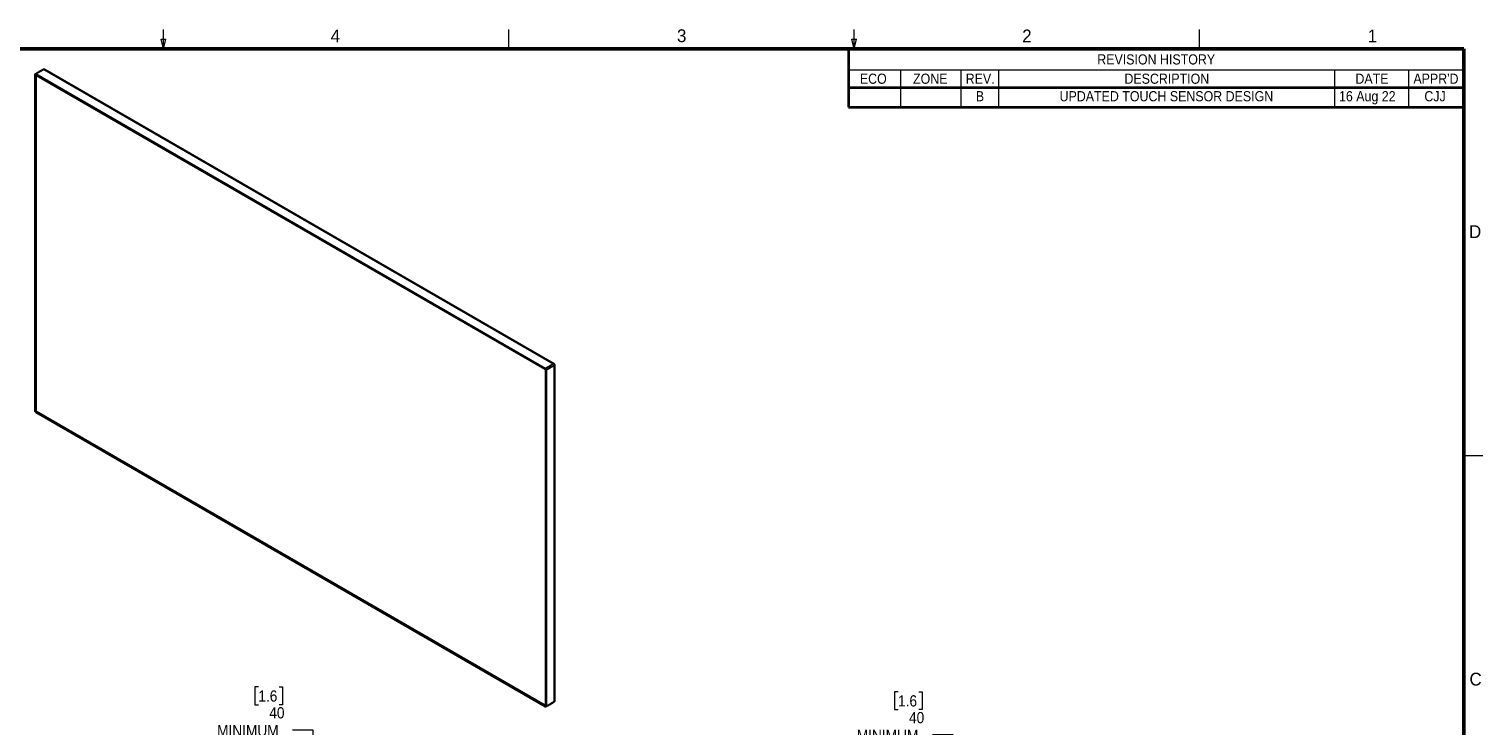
# Model space of a CAD drawing. Header units: millimetres. Extents: x 0 to 844, y -2 to 552.
# Tile 65 of 65: x 390 to 844, y 335 to 552. Entities that reach past the tile are written whole.
import ezdxf

# ---------------------------------------------------------------- set-up
doc = ezdxf.new("R2010")
doc.units = ezdxf.units.MM
doc.styles.add('SLDTEXTSTYLE0', font='GOTHIC.TTF', dxfattribs={"width": 0.913})
doc.styles.add('SLDTEXTSTYLE2', font='ARIAL.TTF', dxfattribs={"width": 0.948})
doc.dimstyles.new('SLDDIMSTYLE7', dxfattribs={"dimtxt": 3.5, "dimasz": 3.9624, "dimexe": 0, "dimexo": 0.0625, "dimgap": 0.875, "dimtad": 0, "dimtih": 1, "dimtoh": 1, "dimdec": 0, "dimlfac": 10, "dimrnd": 1e-09, "dimzin": 12, "dimdsep": 46, "dimtxsty": 'SLDTEXTSTYLE0', "dimsah": 1, "dimcen": 0.09, "dimadec": 0, "dimazin": 3, "dimtfac": 1, "dimtdec": 0, "dimtmove": 0, "dimatfit": 0, "dimfxl": 1, "dimfrac": 2, "dimtolj": 1, "dimtzin": 12, "dimarcsym": 0})

# ---------------------------------------------------------------- blocks, each defined once
blk = doc.blocks.new('SW_TABLEANNOTATION_0')
at = {"color": 0, "linetype": 'Continuous', "lineweight": 35}
for p, q in [((0, 0), (0, -6.56)), ((0, 0), (16.26, 0)), ((16.26, 0), (35.18, 0)), ((35.18, 0), (46.98, 0)), ((46.98, 0), (151.92, 0)), ((151.92, 0), (175.1, 0)), ((175.1, 0), (192.33, 0)), ((192.33, 0), (192.33, -6.56)), ((0, -6.56), (0, -12.06)), ((192.33, -6.56), (192.33, -12.06)), ((0, -12.06), (16.26, -12.06)), ((0, -12.06), (0, -18.29)), ((16.26, -12.06), (35.18, -12.06)), ((35.18, -12.06), (46.98, -12.06)), ((46.98, -12.06), (151.92, -12.06)), ((151.92, -12.06), (175.1, -12.06)), ((175.1, -12.06), (192.33, -12.06)), ((192.33, -12.06), (192.33, -18.29)), ((0, -18.29), (16.26, -18.29)), ((16.26, -18.29), (35.18, -18.29)), ((35.18, -18.29), (46.98, -18.29)), ((46.98, -18.29), (151.92, -18.29)), ((151.92, -18.29), (175.1, -18.29)), ((175.1, -18.29), (192.33, -18.29))]:
    blk.add_line(p, q, dxfattribs=at)
at = {"color": 0, "linetype": 'Continuous', "lineweight": 18}
for p, q in [((0, -6.56), (16.26, -6.56)), ((16.26, -6.56), (16.26, -12.06)), ((16.26, -6.56), (35.18, -6.56)), ((35.18, -6.56), (35.18, -12.06)), ((35.18, -6.56), (46.98, -6.56)), ((46.98, -6.56), (46.98, -12.06)), ((46.98, -6.56), (151.92, -6.56)), ((151.92, -6.56), (151.92, -12.06)), ((151.92, -6.56), (175.1, -6.56)), ((175.1, -6.56), (175.1, -12.06)), ((175.1, -6.56), (192.33, -6.56)), ((16.26, -12.06), (16.26, -18.29)), ((35.18, -12.06), (35.18, -18.29)), ((46.98, -12.06), (46.98, -18.29)), ((151.92, -12.06), (151.92, -18.29)), ((175.1, -12.06), (175.1, -18.29))]:
    blk.add_line(p, q, dxfattribs=at)
at = {"color": 0, "linetype": 'Continuous', "lineweight": 18, "attachment_point": 1, "style": 'SLDTEXTSTYLE0'}
for s, insert, char_height in [('REVISION HISTORY', (77.8, -1.74), 3.175), ('ECO', (3.6, -7.77), 3.175), ('ZONE', (20.22, -7.77), 3.175), ('REV.', (36.68, -7.77), 3.175), ('DESCRIPTION', (86.29, -7.77), 3.175), ('DATE', (158.48, -7.77), 3.175), ("APPR'D", (176.6, -7.77), 3.175), ('B', (39.85, -13.24), 3.17), ('UPDATED TOUCH SENSOR DESIGN', (66.02, -13.24), 3.175), ('16 Aug 22', (153.36, -13.24), 3.175), ('CJJ', (180.04, -13.24), 3.175)]:
    blk.add_mtext(s, dxfattribs=dict(at, insert=insert, char_height=char_height))
blk = doc.blocks.new('_D_13')
at = {"color": 7, "linetype": 'Continuous', "lineweight": 0}
for p, q in [((461.47, 346.78), (460.4, 346.78)), ((460.4, 346.78), (460.4, 341.23)), ((467.93, 346.78), (469, 346.78)), ((469, 346.78), (469, 341.23)), ((460.4, 341.23), (461.47, 341.23)), ((469, 341.23), (467.93, 341.23)), ((472.19, 333.41), (478.54, 333.41)), ((478.54, 333.41), (478.54, 306.85)), ((481.6, 306.85), (475.37, 306.85)), ((498.21, 302.85), (475.37, 302.85)), ((478.54, 302.85), (478.54, 290.15))]:
    blk.add_line(p, q, dxfattribs=at)
at = {"color": 7, "linetype": 'Continuous', "lineweight": 18}
for points in [[(478.54, 306.85), (479.2, 310.81), (477.88, 310.81)], [(478.54, 302.85), (477.88, 298.88), (479.2, 298.88)]]:
    blk.add_solid(points, dxfattribs=at)
at = {"color": 7, "linetype": 'Continuous', "lineweight": 18, "char_height": 3.5, "attachment_point": 1, "style": 'SLDTEXTSTYLE0'}
for s, insert in [('1.6', (461.47, 345.7)), ('40', (464.89, 340.46)), ('MINIMUM', (448.58, 334.9)), ('TOUCH', (453.98, 329.35)), ('INSTALL', (453.49, 323.79))]:
    blk.add_mtext(s, dxfattribs=dict(at, insert=insert))
blk = doc.blocks.new('_D_18')
at = {"color": 7, "linetype": 'Continuous', "lineweight": 0}
for p, q in [((661.4, 345.27), (660.34, 345.27)), ((660.34, 345.27), (660.34, 339.71)), ((667.87, 345.27), (668.94, 345.27)), ((668.94, 345.27), (668.94, 339.71)), ((660.34, 339.71), (661.4, 339.71)), ((668.94, 339.71), (667.87, 339.71)), ((672.13, 331.89), (678.48, 331.89)), ((678.48, 331.89), (678.48, 305.02)), ((681.82, 305.02), (675.31, 305.02)), ((699.38, 301.02), (675.31, 301.02)), ((678.48, 301.02), (678.48, 288.32))]:
    blk.add_line(p, q, dxfattribs=at)
at = {"color": 7, "linetype": 'Continuous', "lineweight": 18}
for points in [[(678.48, 305.02), (679.14, 308.99), (677.82, 308.99)], [(678.48, 301.02), (677.82, 297.06), (679.14, 297.06)]]:
    blk.add_solid(points, dxfattribs=at)
at = {"color": 7, "linetype": 'Continuous', "lineweight": 18, "char_height": 3.5, "attachment_point": 1, "style": 'SLDTEXTSTYLE0'}
for s, insert in [('1.6', (661.4, 344.18)), ('40', (664.83, 338.95)), ('MINIMUM', (648.52, 333.39)), ('STANDARD', (645.56, 327.83)), ('INSTALL', (653.43, 322.28))]:
    blk.add_mtext(s, dxfattribs=dict(at, insert=insert))

msp = doc.modelspace()

# ---------------------------------------------------------------- linework, layer by layer
at = {"color": 7, "linetype": 'Continuous', "lineweight": 18}
for p, q in [((431.8, 546.1), (431.8, 552.1)), ((539.75, 546.1), (539.75, 552.1)), ((647.7, 546.1), (647.7, 552.1)), ((755.65, 546.1), (755.65, 552.1)), ((431.8, 546.1), (431.05, 549.1)), ((431.05, 549.1), (432.55, 549.1)), ((431.8, 546.1), (432.55, 549.1)), ((647.7, 546.1), (646.95, 549.1)), ((646.95, 549.1), (648.45, 549.1)), ((647.7, 546.1), (648.45, 549.1)), ((838.2, 419.1), (844.2, 419.1))]:
    msp.add_line(p, q, dxfattribs=at)
at = {"color": 7, "linetype": 'Continuous', "lineweight": 50}
for p, q in [((25.4, 546.1), (838.2, 546.1)), ((838.2, 546.1), (838.2, 12.7))]:
    msp.add_line(p, q, dxfattribs=at)
at = {"color": 7, "linetype": 'Continuous', "lineweight": 25}
for p, q in [((391.593957, 537.961097), (391.593957, 433.041924)), ((391.632892, 537.861676), (391.649029, 537.832708)), ((391.708602, 537.690784), (391.637891, 537.813259)), ((391.637891, 433.0673), (391.637891, 537.813259)), ((391.649029, 537.832708), (391.711851, 537.720226)), ((391.708602, 433.108134), (391.708602, 537.690784)), ((391.712596, 537.718956), (391.711851, 537.720226)), ((391.775018, 537.668776), (391.784244, 537.673799)), ((391.779313, 537.649957), (392.058122, 537.81091)), ((391.779313, 433.148961), (391.779313, 537.649957)), ((391.784418, 537.688465), (391.779643, 537.685708)), ((391.781659, 537.668031), (392.043641, 537.81927)), ((391.895865, 538.013535), (391.912065, 537.984604)), ((391.900035, 538.25157), (391.906261, 538.255156)), ((391.906261, 538.255156), (391.906682, 538.2554)), ((391.9095, 537.82905), (391.958096, 537.857104)), ((391.912065, 537.984604), (391.974887, 537.872123)), ((391.934356, 538.225869), (394.385877, 539.641102)), ((391.934356, 538.225869), (551.204128, 446.281386)), ((391.934356, 537.980926), (550.991996, 446.158905)), ((391.934356, 537.980926), (392.005066, 537.858452)), ((391.975634, 537.870853), (391.974887, 537.872123)), ((391.992339, 537.880497), (391.975634, 537.870853)), ((391.992339, 537.880497), (391.975634, 537.870853)), ((392.065691, 537.786686), (391.99498, 537.745852)), ((391.99498, 433.016328), (391.99498, 537.745852)), ((392.005066, 537.858452), (550.921285, 446.118071)), ((392.040426, 537.821126), (550.906641, 446.109613)), ((392.082888, 537.796613), (392.065691, 537.786686)), ((392.065691, 537.786686), (551.005624, 446.032615)), ((394.385877, 539.641102), (553.655649, 447.696619)), ((394.83489, 539.596604), (553.841636, 447.803963)), ((550.921285, 446.118071), (550.991996, 446.158905)), ((550.921285, 446.118065), (550.939641, 446.128662)), ((550.939641, 446.128662), (550.947457, 446.108648)), ((550.950738, 446.096479), (550.986333, 446.119294)), ((550.950738, 446.096479), (550.951465, 446.096898)), ((551.017466, 446.135012), (550.951465, 446.096898)), ((550.986333, 446.119294), (550.9706, 446.146543)), ((551.053088, 446.157843), (550.986333, 446.119294)), ((551.053088, 446.157843), (551.017466, 446.135012)), ((551.034484, 446.144767), (551.017466, 446.135012)), ((551.087055, 446.180788), (551.051646, 446.160342)), ((551.053088, 446.157843), (551.051646, 446.160342)), ((551.087055, 446.180788), (551.088497, 446.17829)), ((551.18593, 445.725531), (551.18593, 341.117349)), ((553.643941, 447.681212), (551.202001, 446.27151)), ((551.213989, 446.250745), (551.202001, 446.27151)), ((551.203105, 445.599654), (551.203105, 341.074742)), ((553.655649, 447.696619), (551.204128, 446.281386)), ((551.251333, 445.6603), (551.213775, 445.640885)), ((551.213775, 445.640885), (551.214501, 445.641306)), ((553.656868, 447.660989), (551.213989, 446.250745)), ((551.24993, 446.268501), (551.213989, 446.250745)), ((551.280503, 445.67942), (551.214501, 445.641306)), ((551.28846, 445.648947), (551.21775, 445.608113)), ((551.21775, 445.608113), (551.21775, 341.025463)), ((551.22268, 445.631949), (551.231893, 445.616281)), ((551.243298, 446.264663), (551.24993, 446.268501)), ((551.251333, 445.6603), (551.318088, 445.69885)), ((551.265532, 445.635706), (551.251333, 445.6603)), ((551.280503, 445.67942), (551.318088, 445.69885)), ((551.297457, 445.689283), (551.280503, 445.67942)), ((551.28846, 445.648947), (551.28846, 340.902988)), ((551.478989, 445.791752), (553.921868, 447.201996)), ((551.478989, 445.791752), (551.512333, 445.814006)), ((551.511911, 445.813762), (551.478989, 445.791752)), ((551.478989, 445.791752), (551.490978, 445.770988)), ((551.490978, 445.770988), (553.932918, 447.18069)), ((551.500592, 445.771428), (553.952113, 447.186661)), ((551.500592, 445.771428), (551.500592, 340.780507)), ((551.505692, 445.810182), (551.511911, 445.813762)), ((551.511911, 445.813762), (551.512333, 445.814006)), ((553.629776, 447.681326), (553.655649, 447.696267)), ((553.64488, 447.681753), (553.643941, 447.681212)), ((553.656868, 447.660989), (553.64488, 447.681753)), ((553.841636, 447.803963), (553.655649, 447.696619)), ((553.656868, 447.660989), (553.691622, 447.678053)), ((553.818337, 447.781215), (553.818074, 447.781077)), ((553.830044, 447.760938), (553.818337, 447.781215)), ((553.887985, 447.791372), (553.827221, 447.759313)), ((553.841636, 447.803963), (553.841636, 447.803695)), ((553.877985, 447.786243), (553.877988, 447.786237)), ((553.954096, 447.223619), (553.921868, 447.201996)), ((553.921868, 447.201996), (553.933856, 447.181232)), ((553.923714, 447.166646), (554.106749, 447.281407)), ((553.932918, 447.18069), (553.933856, 447.181232)), ((553.952113, 447.186661), (553.952113, 342.19574)), ((554.141028, 447.330871), (554.095044, 447.301944)), ((554.106751, 447.281667), (554.095044, 447.301944)), ((554.106499, 447.281511), (554.106751, 447.281667)), ((554.138101, 447.294005), (554.138101, 342.606816)), ((391.632892, 433.029272), (391.649029, 433.038663)), ((391.635359, 433.063754), (391.648664, 433.040709)), ((391.638516, 433.067641), (391.636005, 433.064127)), ((391.637891, 433.0673), (391.708602, 433.108134)), ((391.637891, 433.06728), (391.638516, 433.067641)), ((391.649029, 433.038663), (391.711851, 433.074941)), ((391.649029, 433.038663), (391.684651, 433.061495)), ((391.748191, 433.098188), (391.684651, 433.061495)), ((391.712596, 433.075374), (391.711851, 433.074941)), ((391.748191, 433.098188), (391.712596, 433.075374)), ((391.751948, 433.098091), (391.712596, 433.075374)), ((391.733989, 433.122787), (391.748191, 433.098188)), ((391.736764, 433.124389), (391.751948, 433.098091)), ((391.784418, 433.115585), (391.751948, 433.098091)), ((391.784244, 433.130812), (391.775018, 433.14648)), ((391.99498, 433.273463), (391.779313, 433.148961)), ((391.779643, 433.112829), (391.784418, 433.115585)), ((391.99498, 433.121967), (391.889993, 433.061359)), ((391.890422, 432.531965), (551.098074, 340.623344)), ((391.895865, 432.573788), (391.912065, 432.583072)), ((391.99498, 433.137628), (391.9095, 433.088281)), ((391.912065, 432.583072), (391.974887, 432.61935)), ((391.949651, 432.602502), (391.912065, 432.583072)), ((391.913664, 432.581715), (391.92697, 432.55867)), ((391.926993, 432.586085), (391.925551, 432.588583)), ((391.926993, 432.586085), (391.951094, 432.600004)), ((392.005066, 432.598176), (391.934356, 432.557342)), ((550.991996, 340.735321), (391.934356, 432.557342)), ((391.949651, 432.602502), (392.013191, 432.639195)), ((391.949651, 432.602502), (391.951094, 432.600004)), ((391.975634, 432.619779), (391.974887, 432.61935)), ((392.014985, 432.642496), (391.975634, 432.619779)), ((391.975634, 432.619779), (392.013191, 432.639195)), ((391.99498, 433.016328), (392.065691, 432.893853)), ((550.921285, 340.857795), (392.005066, 432.598176)), ((392.013191, 432.639195), (392.028921, 432.61195)), ((392.014985, 432.642496), (392.046368, 432.661875)), ((392.014985, 432.642496), (392.031696, 432.613552)), ((392.046368, 432.661875), (392.041593, 432.659118)), ((392.05219, 432.780349), (392.157248, 432.840998)), ((392.06714, 432.634017), (392.059466, 432.654112)), ((551.115219, 341.076515), (392.065691, 432.893853)), ((392.075777, 432.639003), (392.291465, 432.763517)), ((550.921285, 340.939443), (392.075777, 432.639003)), ((392.085271, 432.783835), (392.17077, 432.833192)), ((551.203105, 341.102134), (550.921285, 340.939443)), ((550.991996, 340.735321), (550.921285, 340.857795)), ((550.947457, 340.930027), (550.940907, 340.91611)), ((551.203105, 341.081883), (550.941171, 340.930672)), ((550.950738, 340.845405), (550.951465, 340.844124)), ((551.017466, 340.733479), (550.951465, 340.844124)), ((550.95547, 340.92009), (550.960245, 340.922847)), ((551.203105, 341.12725), (551.115219, 341.076515)), ((551.115219, 341.076515), (551.18593, 341.117349)), ((551.190021, 340.987133), (551.144538, 340.960875)), ((551.18593, 341.117349), (551.203105, 341.127264)), ((551.213775, 340.997303), (551.22895, 341.006063)), ((551.213775, 340.997303), (551.214501, 340.996021)), ((551.280503, 340.885376), (551.214501, 340.996021)), ((551.21775, 341.025463), (551.28846, 340.902988)), ((551.297458, 340.856879), (551.280503, 340.885376)), ((553.952113, 342.19574), (551.500592, 340.780507)), ((551.034484, 340.70502), (551.017466, 340.733479)), ((551.505692, 340.741464), (551.512333, 340.745305))]:
    msp.add_line(p, q, dxfattribs=at)
at = {"color": 8, "linetype": 'Continuous', "lineweight": 25}
for p, q in [((391.784244, 537.673799), (392.03994, 537.821409)), ((391.898108, 537.852547), (391.9095, 537.82905)), ((391.906261, 538.255156), (391.926999, 538.220987)), ((391.927162, 538.22111), (391.906682, 538.2554)), ((391.912065, 537.984604), (391.927433, 537.993476)), ((394.348124, 539.665185), (394.369234, 539.631494)), ((394.830354, 539.602599), (394.829465, 539.599709)), ((397.681571, 537.95325), (397.68223, 537.955217)), ((551.051646, 446.160342), (551.037356, 446.185092)), ((551.318088, 445.69885), (551.332288, 445.674255)), ((553.572047, 447.648342), (553.643941, 447.681212)), ((553.894905, 447.153635), (553.932918, 447.18069)), ((553.991494, 447.209394), (554.106499, 447.281511)), ((391.684651, 433.061495), (391.670449, 433.086094)), ((391.99498, 433.252467), (391.784244, 433.130812)), ((391.9095, 433.088281), (391.906087, 433.085837)), ((391.951094, 432.600004), (391.965381, 432.575258)), ((392.059466, 432.654112), (392.270223, 432.775779)), ((551.203105, 341.07761), (550.947457, 340.930027)), ((551.144538, 340.960875), (551.159952, 340.938139)), ((551.294248, 340.893311), (551.280503, 340.885376)), ((553.936905, 342.186961), (553.954019, 342.154678)), ((554.138096, 342.604091), (554.140929, 342.603441)), ((551.512333, 340.745305), (551.494457, 340.777353))]:
    msp.add_line(p, q, dxfattribs=at)
at = {"color": 7, "linetype": 'Continuous', "lineweight": 25, "flags": 128}
for points in [[(391.906682, 538.2554), (392.328073, 538.498684), (393.200981, 539.002715), (393.782309, 539.338421), (394.348124, 539.665185)], [(550.921285, 446.118065), (550.915683, 446.114831), (550.911325, 446.112315), (550.908344, 446.110595), (550.906831, 446.109722), (550.906831, 446.109723), (550.908344, 446.110597), (550.911325, 446.112319), (550.915683, 446.114836), (550.921285, 446.118071)], [(551.24993, 446.268501), (551.671334, 446.511772), (552.544318, 447.015733), (553.12572, 447.351367), (553.691622, 447.678053)], [(551.512333, 445.814006), (551.933742, 446.057281), (552.806747, 446.56126), (553.388171, 446.896913), (553.954096, 447.223619)], [(553.952113, 447.186661), (554.031084, 447.232248), (554.089764, 447.266119), (554.125899, 447.286971), (554.138101, 447.294005)], [(551.512333, 340.745305), (551.933737, 340.988567), (552.806719, 341.492473), (553.38812, 341.828053), (553.954019, 342.154678)]]:
    msp.add_lwpolyline(points, dxfattribs=at)
at = {"color": 8, "linetype": 'Continuous', "lineweight": 25}
for centre, radius, start, end in [((391.968843, 537.694016), 0.189383, 125.61434616, 182.51432153), ((551.056278, 341.069243), 0.180025, 235.94625718, 297.17638344)]:
    msp.add_arc(centre, radius, start, end, dxfattribs=at)
at = {"color": 7, "linetype": 'Continuous', "lineweight": 25}
for centre, radius, start, end in [((554.103046, 447.281595), 0.003707, 357.13517573, 1.10565502), ((392.385808, 433.160325), 0.608024, 184.48026744, 235.51973271)]:
    msp.add_arc(centre, radius, start, end, dxfattribs=at)
for centre, major_axis, ratio, start_param, end_param in [((391.743957, 537.874489), (-0.10607, 0.183709), 0.5773346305, 0.4229069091, 1.5707556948), ((391.743957, 537.711194), (-0.035357, 0.061236), 0.5773346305, 1.5707556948, 3.1415520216), ((392.063426, 537.515935), (-0.202188, 0.333566), 0.5772068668, 0.7241995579, 0.771152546), ((392.040422, 538.042157), (-0.10607, 0.183709), 0.5773346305, 6.2831446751, 7.8539410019), ((392.040422, 537.878862), (-0.035357, 0.061236), 0.5773346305, 1.5707556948, 2.3562351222), ((394.83489, 538.863389), (-0.449031, 0.777702), 0.5773346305, 5.4977465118, 6.2831446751), ((550.950319, 445.792483), (-0.194985, 0.337759), 0.5631299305, 5.4489249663, 5.4958779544), ((551.098062, 446.220136), (0.15, 0.086607), 0.0000703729, 0.7853575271, 2.3561538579), ((551.253105, 445.628524), (0.05, 0.028869), 0.0000703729, 2.356153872, 3.1415520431), ((550.950319, 445.792483), (-0.194985, 0.337759), 0.5631299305, 3.9290606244, 3.9760136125), ((551.394526, 445.710178), (0.15, 0.086607), 0.0000703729, 0.7853575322, 2.3561538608), ((553.206636, 447.437058), (0.635, 0.366637), 0.0000703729, 5.4977465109, 6.2831446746), ((391.743957, 433.128531), (0.15, 0.086607), 0.0000703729, 2.3561538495, 3.9269501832), ((391.743957, 433.128544), (0.05, 0.028869), 0.0000703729, 0.7853575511, 2.3561538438), ((392.063426, 432.974215), (-0.194984, 0.337759), 0.5916331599, 0.7874699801, 0.8344229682), ((392.040422, 432.618573), (0.15, 0.086607), 0.0000703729, 2.3561538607, 3.141633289), ((392.040422, 432.618586), (0.05, 0.028869), 0.0000703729, 0.7853575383, 2.3561538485), ((392.063426, 432.974215), (-0.194984, 0.337759), 0.5916331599, 2.3073343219, 2.35428731), ((550.956641, 340.878206), (-0.035357, 0.061236), 0.5773346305, 6.2831446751, 7.8539410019), ((550.950319, 341.250763), (-0.18775, 0.341901), 0.5772045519, 2.3706025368, 2.4175555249), ((551.253105, 341.045873), (-0.035357, 0.061236), 0.5773346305, 0.7853575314, 1.5707556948), ((551.394526, 340.964219), (-0.10607, 0.183709), 0.5773346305, 1.5707556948, 3.1415520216), ((553.503101, 342.973453), (-0.449031, 0.777702), 0.5773346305, 3.1415520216, 3.926950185), ((551.098062, 340.796552), (-0.10607, 0.183709), 0.5773346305, 1.5707556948, 2.7260473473)]:
    msp.add_ellipse(centre, major_axis=major_axis, ratio=ratio, start_param=start_param, end_param=end_param, dxfattribs=at)
for points, knots in [([(391.632892, 537.861676), (391.625654, 537.876245), (391.604956, 537.917913), (391.589188, 537.971485), (391.592733, 538.005806), (391.593381, 538.012075)], [0, 0, 0, 0, 0.30529436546, 0.87311336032, 1, 1, 1, 1]), ([(391.725011, 538.250002), (391.713843, 538.244596), (391.676179, 538.226361), (391.631848, 538.168474), (391.598794, 538.091169), (391.594017, 538.037616), (391.591754, 538.012243)], [0, 0, 0, 0, 0.13030589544, 0.43949003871, 0.73444137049, 1, 1, 1, 1]), ([(391.895865, 538.013535), (391.879476, 538.023117), (391.837914, 538.047417), (391.77383, 538.081252), (391.724203, 538.07932), (391.684999, 538.063774), (391.652362, 538.034483), (391.629611, 537.962418), (391.631677, 537.898972), (391.632892, 537.861676)], [0, 0, 0, 0, 0.11257254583, 0.28547774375, 0.43295983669, 0.48619703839, 0.63598387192, 0.78601763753, 1, 1, 1, 1]), ([(391.711851, 537.720226), (391.716658, 537.743721), (391.725037, 537.784668), (391.750858, 537.829718), (391.780702, 537.861281), (391.817263, 537.882579), (391.859338, 537.89293), (391.911537, 537.893137), (391.951647, 537.879832), (391.974887, 537.872123)], [0, 0, 0, 0, 0.1744551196, 0.3040444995, 0.4336289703, 0.5630122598, 0.6923899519, 0.8217736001, 1, 1, 1, 1]), ([(391.779643, 537.685708), (391.776079, 537.684249), (391.768967, 537.681337), (391.755062, 537.682936), (391.738862, 537.69017), (391.723564, 537.703028), (391.715822, 537.714271), (391.712596, 537.718956)], [0, 0, 0, 0, 0.15905059, 0.3174226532, 0.5337870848, 0.8057460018, 1, 1, 1, 1]), ([(394.773374, 539.635212), (394.70628, 539.66478), (394.595125, 539.713765), (394.448633, 539.733406), (394.352082, 539.728596), (394.263761, 539.709677), (394.155707, 539.647908), (393.999296, 539.561984), (393.780874, 539.437725), (393.494009, 539.274087), (393.132459, 539.066331), (392.707521, 538.821579), (392.230852, 538.546564), (391.896477, 538.35353), (391.724346, 538.254159)], [0, 0, 0, 0, 0.0539836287, 0.0894345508, 0.1089181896, 0.1260761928, 0.1621783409, 0.2138267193, 0.2810530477, 0.3823144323, 0.5060535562, 0.6522797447, 0.8209986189, 1, 1, 1, 1]), ([(391.895865, 538.013535), (391.88189, 538.043444), (391.859121, 538.092172), (391.851447, 538.159919), (391.86023, 538.207614), (391.878729, 538.237209), (391.894859, 538.248082), (391.900035, 538.25157)], [0, 0, 0, 0, 0.3519541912, 0.5734214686, 0.7453643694, 0.918294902, 1, 1, 1, 1]), ([(391.859987, 537.84661), (391.872315, 537.852871), (391.897886, 537.865859), (391.953538, 537.862352), (391.997927, 537.842599), (392.019162, 537.833149)], [0, 0, 0, 0, 0.3268603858, 0.6779729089, 1, 1, 1, 1]), ([(391.9095, 537.82905), (391.906052, 537.82733), (391.899163, 537.823893), (391.89141, 537.823475), (391.886555, 537.826411), (391.885254, 537.832612), (391.888091, 537.838771), (391.889504, 537.84184)], [0, 0, 0, 0, 0.1862484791, 0.3721748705, 0.566752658, 0.7841012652, 1, 1, 1, 1]), ([(391.975634, 537.870853), (391.978925, 537.865878), (391.98696, 537.853729), (392.002593, 537.840981), (392.017297, 537.833989), (392.024568, 537.83405), (392.026736, 537.834068)], [0, 0, 0, 0, 0.2579585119, 0.6298170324, 0.8896639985, 1, 1, 1, 1]), ([(394.348124, 539.665185), (394.381028, 539.67989), (394.452771, 539.711951), (394.600134, 539.707926), (394.730244, 539.661124), (394.80997, 539.614516), (394.830354, 539.602599)], [0, 0, 0, 0, 0.2264469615, 0.4937402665, 0.8705623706, 1, 1, 1, 1]), ([(394.830354, 539.602599), (394.977685, 539.517546), (395.461027, 539.238516), (396.112391, 538.862549), (396.773662, 538.480654), (397.241139, 538.211147), (397.540269, 538.037586), (397.68223, 537.955217)], [0, 0, 0, 0, 0.1549686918, 0.5083961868, 0.6851099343, 0.8505602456, 1, 1, 1, 1]), ([(550.927994, 446.09703), (550.940901, 446.088354), (550.978801, 446.062876), (551.041236, 446.002707), (551.107265, 445.914416), (551.159102, 445.815128), (551.193993, 445.712852), (551.199941, 445.651344), (551.202884, 445.620906)], [0, 0, 0, 0, 0.0932892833, 0.273951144, 0.4560257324, 0.6387825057, 0.8212457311, 1, 1, 1, 1]), ([(550.941891, 446.090301), (550.940884, 446.089811), (550.938612, 446.088703), (550.942489, 446.091328), (550.948312, 446.094964), (550.950738, 446.096479)], [0, 0, 0, 0, 0.3169815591, 0.7154110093, 1, 1, 1, 1]), ([(550.951465, 446.096898), (550.974214, 446.078213), (551.013862, 446.04565), (551.065783, 445.985859), (551.108036, 445.927004), (551.144757, 445.863586), (551.174754, 445.797682), (551.201029, 445.722237), (551.209559, 445.670995), (551.214501, 445.641306)], [0, 0, 0, 0, 0.17445511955, 0.30404449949, 0.43362897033, 0.56301225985, 0.69238995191, 0.82177360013, 1, 1, 1, 1]), ([(551.034484, 446.144767), (551.043451, 446.149873), (551.069093, 446.164477), (551.115603, 446.191046), (551.169223, 446.221801), (551.210846, 446.245827), (551.233399, 446.258917), (551.243298, 446.264663)], [0, 0, 0, 0, 0.1756604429, 0.5023724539, 0.6804911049, 0.8597586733, 1, 1, 1, 1]), ([(551.297457, 445.689283), (551.297562, 445.7083), (551.297827, 445.756526), (551.29509, 445.833032), (551.268608, 445.905825), (551.235547, 445.970241), (551.193866, 446.031925), (551.120085, 446.100162), (551.066175, 446.128253), (551.034484, 446.144767)], [0, 0, 0, 0, 0.1125725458, 0.2854777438, 0.4329598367, 0.4861970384, 0.6359838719, 0.7860176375, 1, 1, 1, 1]), ([(551.088497, 446.17829), (551.087233, 446.17756), (551.084704, 446.1761), (551.081011, 446.173967), (551.076185, 446.171181), (551.071521, 446.168488), (551.067019, 446.165888), (551.062944, 446.163535), (551.058234, 446.160815), (551.054805, 446.158834), (551.053088, 446.157843)], [0, 0, 0, 0, 0.0958753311, 0.1917502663, 0.2876249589, 0.4794109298, 0.5752851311, 0.6711592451, 0.8354622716, 1, 1, 1, 1]), ([(551.202001, 446.27151), (551.196371, 446.268309), (551.183745, 446.26113), (551.156247, 446.246377), (551.118169, 446.226685), (551.084155, 446.209702), (551.067073, 446.20175), (551.062809, 446.199765)], [0, 0, 0, 0, 0.1262207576, 0.2830665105, 0.5176528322, 0.8796040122, 1, 1, 1, 1]), ([(551.213989, 446.250745), (551.208883, 446.247797), (551.198076, 446.241559), (551.169967, 446.22533), (551.130037, 446.202276), (551.103042, 446.186689), (551.088497, 446.17829)], [0, 0, 0, 0, 0.1285811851, 0.27212185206, 0.60780245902, 1, 1, 1, 1]), ([(551.213775, 445.640885), (551.211203, 445.639518), (551.204924, 445.636181), (551.201056, 445.634253), (551.202318, 445.635113), (551.202408, 445.635175)], [0, 0, 0, 0, 0.3916747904, 0.9562911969, 1, 1, 1, 1]), ([(551.243298, 446.264663), (551.245069, 446.263394), (551.280806, 446.237786), (551.348581, 446.173836), (551.412771, 446.079792), (551.463382, 445.980988), (551.493944, 445.896726), (551.502637, 445.832686), (551.505692, 445.810182)], [0, 0, 0, 0, 0.0133994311, 0.2704249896, 0.5224121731, 0.6112025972, 0.8633753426, 1, 1, 1, 1]), ([(551.297457, 445.689283), (551.316371, 445.700345), (551.347187, 445.718369), (551.402022, 445.750338), (551.44772, 445.776826), (551.482601, 445.79693), (551.500083, 445.806963), (551.505692, 445.810182)], [0, 0, 0, 0, 0.3519541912, 0.5734214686, 0.7453643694, 0.918294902, 1, 1, 1, 1]), ([(551.318088, 445.69885), (551.329746, 445.705582), (551.352552, 445.718751), (551.396149, 445.743924), (551.434924, 445.766312), (551.463082, 445.782569), (551.473885, 445.788805), (551.478989, 445.791752)], [0, 0, 0, 0, 0.2860850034, 0.5596464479, 0.8028474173, 0.9068427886, 1, 1, 1, 1]), ([(551.394219, 445.710014), (551.404026, 445.71651), (551.422647, 445.728844), (551.451267, 445.747008), (551.474716, 445.761474), (551.485965, 445.768055), (551.490978, 445.770988)], [0, 0, 0, 0, 0.3317537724, 0.6298864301, 0.8350756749, 1, 1, 1, 1]), ([(553.811679, 447.777482), (553.810735, 447.776955), (553.807482, 447.775137), (553.789307, 447.764761), (553.750574, 447.742593), (553.699777, 447.71341), (553.654884, 447.687522), (553.64488, 447.681753)], [0, 0, 0, 0, 0.0979308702, 0.3373547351, 0.5371781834, 0.8968654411, 1, 1, 1, 1]), ([(553.8236, 447.757222), (553.821932, 447.756262), (553.817468, 447.75369), (553.775729, 447.729603), (553.701041, 447.686489), (553.656868, 447.660989)], [0, 0, 0, 0, 0.1958521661, 0.5243955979, 1, 1, 1, 1]), ([(553.691622, 447.678053), (553.725465, 447.697609), (553.793321, 447.73682), (553.859299, 447.775091), (553.868068, 447.780327), (553.87288, 447.783201)], [0, 0, 0, 0, 0.3098661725, 0.621302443, 1, 1, 1, 1]), ([(553.876222, 447.785166), (553.876891, 447.785559), (553.879673, 447.787192), (553.878713, 447.786653), (553.877985, 447.786243)], [0, 0, 0, 0, 0.2404081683, 1, 1, 1, 1]), ([(554.141629, 447.325584), (554.140179, 447.338998), (554.135726, 447.380194), (554.122724, 447.430484), (554.10121, 447.495208), (554.070428, 447.559937), (554.032975, 447.623316), (553.99247, 447.678502), (553.951168, 447.724697), (553.911528, 447.761421), (553.889179, 447.777759), (553.877842, 447.786047)], [0, 0, 0, 0, 0.0166440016, 0.051115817, 0.0987790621, 0.1843082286, 0.2961081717, 0.4351339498, 0.6022274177, 0.7982241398, 1, 1, 1, 1]), ([(553.921868, 447.201996), (553.951277, 447.218973), (554.011194, 447.253562), (554.080995, 447.293849), (554.089565, 447.298787), (554.095044, 447.301944)], [0, 0, 0, 0, 0.25798518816, 0.52562240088, 1, 1, 1, 1]), ([(553.933856, 447.181232), (553.959795, 447.196231), (554.020374, 447.231261), (554.089396, 447.271409), (554.100175, 447.277775), (554.106499, 447.281511)], [0, 0, 0, 0, 0.2363076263, 0.5518843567, 1, 1, 1, 1]), ([(553.954096, 447.223619), (553.983284, 447.240455), (554.046925, 447.277162), (554.117127, 447.317496), (554.141654, 447.331409), (554.141155, 447.330981), (554.141028, 447.330871)], [0, 0, 0, 0, 0.2264469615, 0.4937402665, 0.8705623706, 1, 1, 1, 1]), ([(554.095158, 447.301748), (554.104054, 447.307344), (554.119124, 447.316825), (554.134194, 447.326305), (554.140368, 447.330189)], [0, 0, 0, 0, 0.5903141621, 1, 1, 1, 1]), ([(554.141028, 447.330871), (554.141039, 447.330864), (554.141076, 447.330842), (554.141179, 447.330846), (554.141102, 447.330735), (554.141453, 447.330912), (554.140717, 447.330422), (554.140368, 447.330189)], [0, 0, 0, 0, 0.1549686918, 0.5083961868, 0.6851099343, 0.8505602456, 1, 1, 1, 1]), ([(391.649027, 433.040937), (391.638895, 433.034563), (391.618629, 433.021814), (391.598363, 433.009065), (391.588229, 433.00269)], [0, 0, 0, 0, 0.4999914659, 1, 1, 1, 1]), ([(391.632892, 433.029272), (391.618259, 433.020676), (391.596559, 433.007928), (391.593978, 433.006245), (391.593138, 433.005697)], [0, 0, 0, 0, 0.6742982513, 1, 1, 1, 1]), ([(391.593304, 433.005715), (391.59366, 432.988526), (391.594658, 432.940269), (391.617011, 432.85269), (391.662012, 432.75269), (391.726582, 432.657216), (391.795624, 432.587677), (391.84044, 432.559831), (391.854917, 432.550836)], [0, 0, 0, 0, 0.1039653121, 0.2918741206, 0.4802586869, 0.6843317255, 0.8980294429, 1, 1, 1, 1]), ([(391.632892, 433.029272), (391.632919, 433.010331), (391.632987, 432.962297), (391.636523, 432.886253), (391.663178, 432.813559), (391.696289, 432.749172), (391.737914, 432.687456), (391.81115, 432.618905), (391.864502, 432.590491), (391.895865, 432.573788)], [0, 0, 0, 0, 0.1125725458, 0.2854777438, 0.4329598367, 0.4861970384, 0.6359838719, 0.7860176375, 1, 1, 1, 1]), ([(391.684651, 433.061495), (391.675886, 433.056433), (391.658739, 433.04653), (391.646592, 433.039514), (391.649424, 433.041147), (391.649739, 433.041329)], [0, 0, 0, 0, 0.4817266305, 0.9423653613, 1, 1, 1, 1]), ([(391.974887, 432.61935), (391.952137, 432.638034), (391.912489, 432.670598), (391.860568, 432.730388), (391.818316, 432.789244), (391.781595, 432.852661), (391.751597, 432.918565), (391.725322, 432.99401), (391.716793, 433.045252), (391.711851, 433.074941)], [0, 0, 0, 0, 0.1744551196, 0.3040444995, 0.4336289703, 0.5630122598, 0.6923899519, 0.8217736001, 1, 1, 1, 1]), ([(391.712596, 433.075374), (391.715988, 433.077213), (391.724269, 433.081702), (391.7403, 433.090571), (391.757045, 433.099953), (391.770118, 433.107354), (391.776708, 433.111142), (391.779643, 433.112829)], [0, 0, 0, 0, 0.2035091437, 0.4968765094, 0.7018754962, 0.8672086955, 1, 1, 1, 1]), ([(391.850522, 432.548386), (391.861109, 432.553974), (391.882283, 432.565151), (391.903457, 432.576327), (391.914044, 432.581915)], [0, 0, 0, 0, 0.5000089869, 1, 1, 1, 1]), ([(391.895865, 432.573788), (391.888617, 432.569673), (391.867889, 432.557902), (391.852113, 432.54904), (391.854665, 432.550602), (391.854839, 432.550708)], [0, 0, 0, 0, 0.3337656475, 0.9545385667, 1, 1, 1, 1]), ([(391.889504, 433.018832), (391.887976, 433.025056), (391.884917, 433.037508), (391.887322, 433.057288), (391.894412, 433.07429), (391.902916, 433.084091), (391.908181, 433.087441), (391.9095, 433.088281)], [0, 0, 0, 0, 0.2420257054, 0.484192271, 0.7195539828, 0.9297378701, 1, 1, 1, 1]), ([(391.889504, 433.018832), (391.893983, 433.006564), (391.912994, 432.954485), (391.954031, 432.877102), (391.997988, 432.822526), (392.015129, 432.801244)], [0, 0, 0, 0, 0.1582367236, 0.6717545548, 1, 1, 1, 1]), ([(391.914905, 432.582432), (391.914516, 432.582207), (391.911435, 432.58043), (391.918968, 432.584781), (391.925551, 432.588583)], [0, 0, 0, 0, 0.1262954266, 1, 1, 1, 1]), ([(391.925551, 432.588583), (391.926152, 432.58893), (391.927354, 432.589625), (391.929297, 432.590747), (391.93202, 432.59232), (391.934955, 432.594015), (391.938086, 432.595823), (391.941115, 432.597572), (391.944903, 432.59976), (391.948068, 432.601587), (391.949651, 432.602502)], [0, 0, 0, 0, 0.0958753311, 0.1917502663, 0.2876249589, 0.4794109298, 0.5752851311, 0.6711592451, 0.8354622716, 1, 1, 1, 1]), ([(392.041593, 432.659118), (392.038038, 432.657056), (392.030944, 432.65294), (392.017185, 432.644828), (392.001235, 432.635329), (391.986265, 432.626307), (391.978761, 432.621699), (391.975634, 432.619779)], [0, 0, 0, 0, 0.15905059, 0.3174226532, 0.5337870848, 0.8057460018, 1, 1, 1, 1]), ([(392.085271, 432.783835), (392.081364, 432.78211), (392.073556, 432.778664), (392.058672, 432.778305), (392.042995, 432.781751), (392.027394, 432.789256), (392.019208, 432.797257), (392.015129, 432.801244)], [0, 0, 0, 0, 0.1862484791, 0.3721748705, 0.566752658, 0.7841012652, 1, 1, 1, 1]), ([(554.140929, 342.603441), (554.140934, 342.779437), (554.14095, 343.343401), (554.141027, 344.101338), (554.140927, 344.861959), (554.141262, 345.39566), (554.140533, 345.735597), (554.140187, 345.896809)], [0, 0, 0, 0, 0.1603263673, 0.5137542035, 0.6904681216, 0.853206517, 1, 1, 1, 1]), ([(550.950738, 340.845405), (550.948191, 340.850792), (550.941973, 340.863944), (550.938796, 340.884289), (550.941318, 340.902168), (550.947118, 340.913915), (550.952896, 340.918187), (550.95547, 340.92009)], [0, 0, 0, 0, 0.2035091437, 0.4968765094, 0.7018754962, 0.8672086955, 1, 1, 1, 1]), ([(551.214501, 340.996021), (551.209694, 340.972526), (551.201315, 340.931579), (551.175494, 340.886529), (551.145649, 340.854966), (551.109089, 340.833668), (551.067014, 340.823317), (551.014815, 340.82311), (550.974705, 340.836415), (550.951465, 340.844124)], [0, 0, 0, 0, 0.1744551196, 0.3040444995, 0.4336289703, 0.5630122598, 0.6923899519, 0.8217736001, 1, 1, 1, 1]), ([(551.034484, 340.70502), (551.051004, 340.695513), (551.092899, 340.671406), (551.157784, 340.638033), (551.207583, 340.640064), (551.246837, 340.655639), (551.279417, 340.684898), (551.301625, 340.756648), (551.299, 340.819773), (551.297458, 340.856879)], [0, 0, 0, 0, 0.11257254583, 0.28547774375, 0.43295983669, 0.48619703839, 0.63598387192, 0.78601763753, 1, 1, 1, 1]), ([(551.145611, 340.937172), (551.141885, 340.937558), (551.13443, 340.93833), (551.129973, 340.943679), (551.131761, 340.950831), (551.138124, 340.956977), (551.143253, 340.960094), (551.144538, 340.960875)], [0, 0, 0, 0, 0.2420257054, 0.484192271, 0.7195539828, 0.9297378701, 1, 1, 1, 1]), ([(551.202886, 341.05385), (551.201883, 341.040026), (551.198955, 340.999688), (551.179197, 340.948929), (551.157735, 340.917545), (551.139878, 340.911419), (551.137075, 340.910458)], [0, 0, 0, 0, 0.1915742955, 0.5590162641, 0.9307915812, 1, 1, 1, 1]), ([(551.206513, 341.058157), (551.205604, 341.056389), (551.202212, 341.049793), (551.201548, 341.03388), (551.205086, 341.014604), (551.21122, 341.002391), (551.213775, 340.997303)], [0, 0, 0, 0, 0.1039509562, 0.3879819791, 0.744994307, 1, 1, 1, 1]), ([(551.297458, 340.856879), (551.306362, 340.84317), (551.331828, 340.803962), (551.378091, 340.75955), (551.431534, 340.732688), (551.473153, 340.72754), (551.495767, 340.737217), (551.505692, 340.741464)], [0, 0, 0, 0, 0.1756604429, 0.5023724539, 0.6804911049, 0.8597586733, 1, 1, 1, 1]), ([(551.420073, 340.587976), (551.592226, 340.687356), (551.926638, 340.880405), (552.403157, 341.155658), (552.827575, 341.401232), (553.188242, 341.610409), (553.473359, 341.776973), (553.690152, 341.903971), (553.84275, 341.996438), (553.950247, 342.059136), (554.010779, 342.126177), (554.063194, 342.207373), (554.119418, 342.343955), (554.132681, 342.464582), (554.140686, 342.537396)], [0, 0, 0, 0, 0.1790320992, 0.3477753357, 0.4940199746, 0.6177717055, 0.7190399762, 0.7862678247, 0.8379141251, 0.8740112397, 0.8911652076, 0.9106476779, 0.9460639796, 1, 1, 1, 1]), ([(553.954019, 342.154678), (553.988041, 342.180328), (554.056258, 342.231758), (554.124607, 342.374711), (554.141585, 342.505611), (554.141018, 342.590252), (554.140929, 342.603441)], [0, 0, 0, 0, 0.267087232, 0.5355278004, 0.9276246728, 1, 1, 1, 1]), ([(551.034484, 340.70502), (551.053363, 340.677492), (551.083809, 340.6331), (551.126621, 340.605574), (551.142886, 340.595117)], [0, 0, 0, 0, 0.6200934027, 1, 1, 1, 1]), ([(551.143797, 340.596584), (551.163855, 340.586203), (551.209632, 340.562513), (551.290897, 340.550737), (551.366515, 340.558847), (551.40459, 340.5829), (551.418817, 340.591888)], [0, 0, 0, 0, 0.2335021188, 0.5328842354, 0.8254507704, 1, 1, 1, 1])]:
    msp.add_open_spline(points, degree=3, knots=knots, dxfattribs=at)
at = {"color": 8, "linetype": 'Continuous', "lineweight": 25}
for points, knots in [([(391.725375, 538.252654), (391.72708, 538.254364), (391.735761, 538.263071), (391.775299, 538.273197), (391.831113, 538.278052), (391.882113, 538.258456), (391.900035, 538.25157)], [0, 0, 0, 0, 0.0434557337, 0.2212910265, 0.726359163, 1, 1, 1, 1]), ([(554.138101, 345.897234), (554.138336, 345.897186), (554.139032, 345.897043), (554.139727, 345.896903), (554.140187, 345.896809)], [0, 0, 0, 0, 0.33825207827, 1, 1, 1, 1]), ([(551.505692, 340.741464), (551.505478, 340.739557), (551.501156, 340.701064), (551.481958, 340.636161), (551.439124, 340.604495), (551.418966, 340.589594)], [0, 0, 0, 0, 0.0268577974, 0.5420394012, 1, 1, 1, 1])]:
    msp.add_open_spline(points, degree=3, knots=knots, dxfattribs=at)

# ---------------------------------------------------------------- block references
at = {"color": 7, "linetype": 'Continuous', "lineweight": 18}
msp.add_blockref('SW_TABLEANNOTATION_0', (645.866766, 546.1), dxfattribs=at)

# ---------------------------------------------------------------- texts
at = {"color": 7, "linetype": 'Continuous', "lineweight": 0, "char_height": 4, "attachment_point": 2, "style": 'SLDTEXTSTYLE2'}
for s, insert in [('4', (485.530564, 552.092501)), ('3', (593.779731, 552.164066)), ('2', (701.66821, 552.093381)), ('1', (809.663739, 552.093891)), ('D', (841.763504, 490.979878)), ('C', (841.910901, 351.225582))]:
    msp.add_mtext(s, dxfattribs=dict(at, insert=insert))

# ---------------------------------------------------------------- dimensions: what is measured, and where the dimension line sits
at = {"color": 7, "linetype": 'Continuous', "lineweight": 18}
for base, p1, p2, text, picture, middle in [((478.542971, 306.846181), (499.483987, 302.846181), (482.865603, 306.846181), '<>\\PMINIMUM\\PTOUCH\\PINSTALL', '_D_13', (478.542971, 333.405992)), ((678.480899, 305.023061), (700.649064, 301.023061), (683.087083, 305.023061), '<>\\PMINIMUM\\PSTANDARD\\PINSTALL', '_D_18', (678.480899, 331.892674))]:
    dim = msp.add_linear_dim(base=base, p1=p1, p2=p2, angle=90, text=text, dimstyle='SLDDIMSTYLE7', dxfattribs=at)
    dim.commit()
    dim.dimension.update_dxf_attribs({"geometry": picture, "text_midpoint": middle, "dimtype": 160})

doc.saveas('drawing.dxf')
